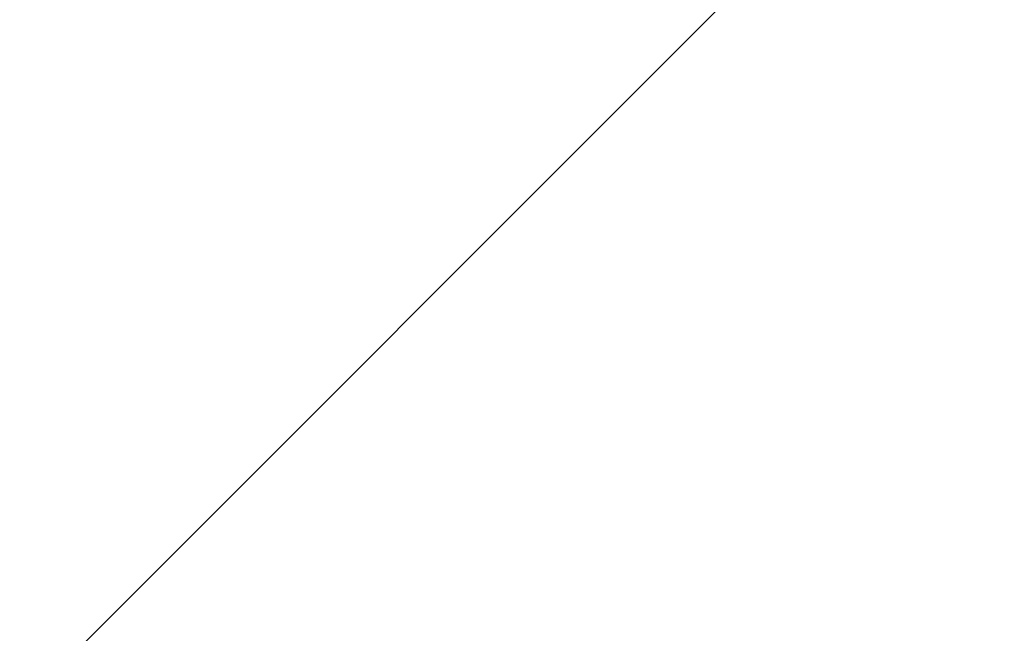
# Model space of a CAD drawing. Header units: millimetres. Extents: x -1777 to 1198744, y 17256 to 76241.
# Tile 193 of 201: x 128308 to 128339, y 52481 to 52501. Entities that reach past the tile are written whole.
import ezdxf

# ---------------------------------------------------------------- set-up
doc = ezdxf.new("R2010")
doc.units = ezdxf.units.MM
doc.layers.add('Beschriftung', color=7, linetype='Continuous', lineweight=9)
doc.styles.add('LBB3.5M1000', font='isocp.shx', dxfattribs={"height": 3.5})

msp = doc.modelspace()

# ---------------------------------------------------------------- hatches: boundary and pattern name
h = msp.add_hatch()
h.set_pattern_fill('ANSI33', color=256, scale=50)
h.set_pattern_definition([(45, (42400.1, 91172.18), (-224.5064, 224.5064), []), (45, (42624.6, 91172.18), (-224.5064, 224.5064), [158.75, -79.375])])
h.paths.add_polyline_path([(128396.39671, 52816.36326), (127935.59851, 52811.17604), (127935.59851, 52477.17604), (128053.09713, 52477.17604), (128053.09713, 52479.17604), (128213.09713, 52479.17604), (128338.18417, 52477.17604), (128338.18417, 52467.17604), (128384.58417, 52467.17604), (128494.94887, 52466.81276)])

# ---------------------------------------------------------------- texts
at = {"layer": 'Beschriftung', "insert": (-641.05085, 52759.07674), "char_height": 500, "width": 7399.7669481, "attachment_point": 1, "style": 'LBB3.5M1000'}
msp.add_mtext('\\pi2004.5;{\\fArial|b0|i0|c0|p34;TOP VIEW\\P\\pi1431.8;\\fArial|b0|i1|c0|p34;DRAUFSICHT\\P\\pi64.583;\\fArial|b0|i0|c0|p34;\\H0.6x;(SECTION THROUGH PUMP HOUSE)\\P\\pi330.31;\\fArial|b0|i1|c0|p34;(SCHNITT DURCH PUMPENHAUS)}', dxfattribs=at)

doc.saveas('drawing.dxf')
